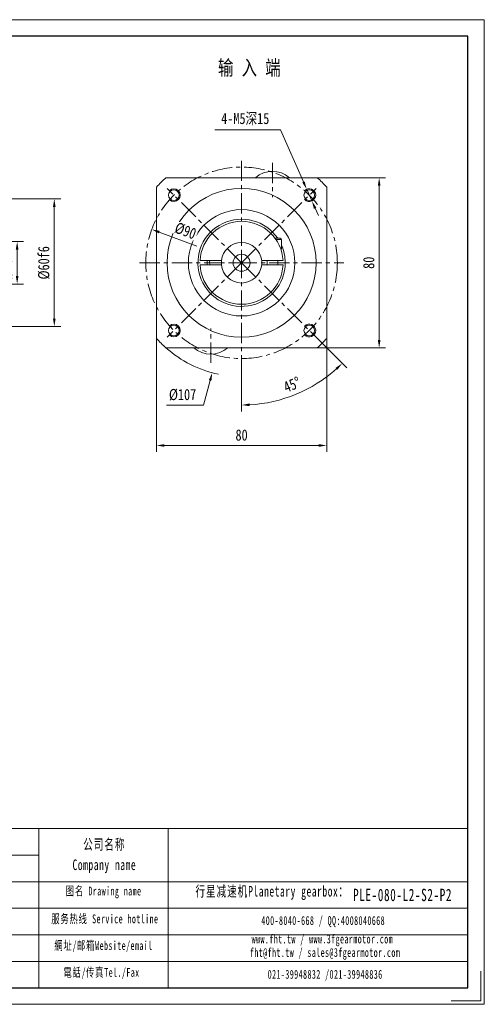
# Model space of a CAD drawing. Header units: millimetres. Extents: x -48 to 607, y -64 to 399.
# Tile 3 of 3: x 389 to 607, y -64 to 399. Entities that reach past the tile are written whole.
import ezdxf

# ---------------------------------------------------------------- set-up
doc = ezdxf.new("R2010")
doc.units = ezdxf.units.MM
doc.header["$LTSCALE"] = 1.5
doc.linetypes.add('CENTER', pattern=[10.16, 6.35, -1.27, 1.27, -1.27])
doc.layers.get('0').update_dxf_attribs({"lineweight": 18})
for name, color, linetype, lineweight in [('1轮廓实线层', 7, 'Continuous', 18), ('3中心线层', 1, 'CENTER', 18), ('7标注层', 4, 'Continuous', 18), ('SLD-0', 7, 'Continuous', 18), ('细实线', 7, 'Continuous', 18)]:
    doc.layers.add(name, color=color, linetype=linetype, lineweight=lineweight)
doc.styles.add('PC_TEXTSTYLE', font='txt', dxfattribs={"width": 0.8})
doc.styles.add('TH_GBDIM', font='txt', dxfattribs={"width": 0.8})
doc.styles.add('标准', font='txt', dxfattribs={"width": 0.667})
doc.dimstyles.new('TH_GBDIM', dxfattribs={"dimscale": 1.5, "dimtxt": 3.5, "dimasz": 2.5, "dimexe": 2, "dimexo": 0, "dimgap": 1.5, "dimtad": 1, "dimdec": 1, "dimdsep": 46, "dimtxsty": 'TH_GBDIM', "dimcen": 2.5, "dimdle": 5, "dimclrd": 4, "dimclre": 4, "dimclrt": 3, "dimadec": 0, "dimazin": 2, "dimtfac": 0.714286, "dimtdec": 1, "dimtmove": 0, "dimatfit": 3, "dimfxl": 1, "dimtolj": 1, "dimarcsym": 0})

# ---------------------------------------------------------------- blocks, each defined once
blk = doc.blocks.new('*X3')
at = {"layer": '7标注层', "transparency": 16777216}
for points in [[(404.28, 310.54), (405.53, 310.54), (404.91, 314.29)], [(404.28, 258.04), (405.53, 258.04), (404.91, 254.29)]]:
    blk.add_hatch(color=4, dxfattribs=at).paths.add_polyline_path(points, flags=0)
at = {"layer": '7标注层', "color": 4, "transparency": 16777216}
for p, q in [((329.8, 314.29), (407.91, 314.29)), ((404.91, 310.54), (404.91, 258.04)), ((329.8, 254.29), (407.91, 254.29))]:
    blk.add_line(p, q, dxfattribs=at)
at = {"layer": '7标注层', "color": 3, "transparency": 16777216, "insert": (400.03, 284.29), "char_height": 5.25, "width": 28.98, "attachment_point": 5, "rotation": 90, "style": 'TH_GBDIM'}
blk.add_mtext('%%C60f6', dxfattribs=at)
blk = doc.blocks.new('*X4')
at = {"layer": '7标注层', "transparency": 16777216}
for points in [[(386.83, 290.54), (388.08, 290.54), (387.46, 294.29)], [(386.83, 278.04), (388.08, 278.04), (387.46, 274.29)]]:
    blk.add_hatch(color=4, dxfattribs=at).paths.add_polyline_path(points, flags=0)
at = {"layer": '7标注层', "color": 4, "transparency": 16777216}
for p, q in [((366.3, 294.29), (390.46, 294.29)), ((387.46, 278.04), (387.46, 290.54)), ((366.3, 274.29), (390.46, 274.29))]:
    blk.add_line(p, q, dxfattribs=at)
at = {"layer": '7标注层', "color": 3, "transparency": 16777216, "insert": (382.58, 284.29), "char_height": 5.25, "width": 28.9333, "attachment_point": 5, "rotation": 90, "style": 'TH_GBDIM'}
blk.add_mtext('%%C20h7', dxfattribs=at)
blk = doc.blocks.new('*X15')
at = {"layer": '7标注层', "transparency": 16777216}
for points in [[(456.65, 199.03), (456.65, 197.78), (452.9, 198.4)], [(529.15, 199.03), (529.15, 197.78), (532.9, 198.4)]]:
    blk.add_hatch(color=4, dxfattribs=at).paths.add_polyline_path(points, flags=0)
at = {"layer": '7标注层', "color": 4, "transparency": 16777216}
for p, q in [((452.9, 248.76), (452.9, 195.4)), ((532.9, 248.76), (532.9, 195.4)), ((456.65, 198.4), (529.15, 198.4))]:
    blk.add_line(p, q, dxfattribs=at)
at = {"layer": '7标注层', "color": 3, "transparency": 16777216, "insert": (492.9, 203.28), "char_height": 5.25, "width": 10.8267, "attachment_point": 5, "style": 'TH_GBDIM'}
blk.add_mtext('80', dxfattribs=at)
blk = doc.blocks.new('*X16')
at = {"layer": '7标注层', "transparency": 16777216}
for points in [[(556.92, 320.54), (558.17, 320.54), (557.55, 324.29)], [(556.92, 248.04), (558.17, 248.04), (557.55, 244.29)]]:
    blk.add_hatch(color=4, dxfattribs=at).paths.add_polyline_path(points, flags=0)
at = {"layer": '7标注层', "color": 4, "transparency": 16777216}
for p, q in [((528.43, 324.29), (560.55, 324.29)), ((557.55, 320.54), (557.55, 248.04)), ((528.43, 244.29), (560.55, 244.29))]:
    blk.add_line(p, q, dxfattribs=at)
at = {"layer": '7标注层', "color": 3, "transparency": 16777216, "insert": (552.67, 284.29), "char_height": 5.25, "width": 10.8267, "attachment_point": 5, "rotation": 90, "style": 'TH_GBDIM'}
blk.add_mtext('80', dxfattribs=at)
blk = doc.blocks.new('*X17')
at = {"layer": '7标注层', "transparency": 16777216}
for points in [[(522.55, 322.53), (521.41, 322.03), (523.5, 318.85)], [(528.03, 310.19), (526.88, 309.69), (525.94, 313.37)]]:
    blk.add_hatch(color=4, dxfattribs=at).paths.add_polyline_path(points, flags=0)
at = {"layer": '7标注层', "color": 4, "transparency": 16777216}
for p, q in [((480.4, 346.8), (511.11, 346.8)), ((511.11, 346.8), (521.98, 322.28)), ((525.94, 313.37), (523.5, 318.85)), ((527.46, 309.94), (528.98, 306.51))]:
    blk.add_line(p, q, dxfattribs=at)
at = {"layer": '7标注层', "color": 3, "transparency": 16777216, "insert": (494.63, 351.88), "char_height": 5.25, "width": 46.62, "attachment_point": 5, "style": 'TH_GBDIM'}
blk.add_mtext('4-M5深15', dxfattribs=at)
blk = doc.blocks.new('*X22')
at = {"layer": '7标注层', "transparency": 16777216}
blk.add_hatch(color=4, dxfattribs=at).paths.add_polyline_path([(477.53, 229.14), (478.74, 228.82), (479.1, 232.6)], flags=0)
at = {"layer": '7标注层', "color": 4, "transparency": 16777216}
for p, q in [((492.9, 280.54), (492.9, 288.04)), ((489.15, 284.29), (496.65, 284.29)), ((475.03, 217.37), (478.13, 228.98)), ((457.58, 217.37), (475.03, 217.37))]:
    blk.add_line(p, q, dxfattribs=at)
blk.add_arc((492.9, 284.29), 53.5, 228.3884, 258.2667, dxfattribs=at)
at = {"layer": '7标注层', "color": 3, "transparency": 16777216, "insert": (465.18, 222.24), "char_height": 5.25, "width": 22.96, "attachment_point": 5, "style": 'TH_GBDIM'}
blk.add_mtext('%%C107', dxfattribs=at)
blk = doc.blocks.new('*X25')
at = {"transparency": 16777216}
for points in [[(537.04, 234.88), (537.89, 233.97), (540.19, 237)], [(496.67, 216.89), (496.63, 218.14), (492.9, 217.41)]]:
    blk.add_hatch(color=4, dxfattribs=at).paths.add_polyline_path(points, flags=0)
at = {"color": 4, "transparency": 16777216}
for p, q in [((527.87, 249.32), (542.31, 234.88)), ((492.9, 236.29), (492.9, 214.41))]:
    blk.add_line(p, q, dxfattribs=at)
blk.add_arc((492.9, 284.29), 66.88, 273.2131, 311.7869, dxfattribs=at)
at = {"color": 3, "transparency": 16777216, "insert": (516.63, 227.01), "char_height": 5.25, "width": 18.8557, "attachment_point": 5, "rotation": 22.5, "style": 'TH_GBDIM'}
blk.add_mtext('45%%D', dxfattribs=at)
blk = doc.blocks.new('*X27')
at = {"layer": '7标注层', "transparency": 16777216}
blk.add_hatch(color=4, dxfattribs=at).paths.add_polyline_path([(454.46, 299.27), (454.02, 298.1), (450.73, 299.99)], flags=0)
at = {"layer": '7标注层', "color": 4, "transparency": 16777216}
blk.add_line((471.91, 292.11), (454.24, 298.68), dxfattribs=at)
at = {"layer": '7标注层', "color": 3, "transparency": 16777216, "insert": (466.53, 299.31), "char_height": 5.25, "width": 19.6092, "attachment_point": 5, "rotation": 339.5787, "style": 'TH_GBDIM'}
blk.add_mtext('%%C90', dxfattribs=at)

msp = doc.modelspace()

# ---------------------------------------------------------------- linework, layer by layer
at = {"color": 7, "linetype": 'Continuous', "lineweight": 15}
for p, q in [((528.427616, 324.290302), (457.371298, 324.290302)), ((452.899456, 319.81846), (452.899456, 248.762146)), ((532.899458, 248.762146), (532.899458, 319.81846)), ((508.647473, 295.790303), (511.024457, 295.790303)), ((511.649457, 295.165303), (509.085388, 295.165303)), ((511.649457, 295.165303), (511.649457, 290.790303)), ((511.649457, 290.790303), (511.284233, 290.790303)), ((473.925792, 285.290303), (482.949583, 285.290303)), ((473.925792, 283.290303), (482.949583, 283.290303)), ((502.849331, 285.290303), (511.873123, 285.290303)), ((502.849331, 283.290303), (511.873123, 283.290303)), ((504.899457, 285.290303), (504.899457, 283.290303)), ((509.899457, 285.290303), (509.899457, 283.290303)), ((457.371298, 244.290304), (528.427616, 244.290304))]:
    msp.add_line(p, q, dxfattribs=at)
for points in [[(476.763748, 283.290303), (476.732791, 284.290303), (476.763748, 285.290303)], [(477.932828, 283.290303), (477.903837, 284.652759), (477.932828, 285.290303)]]:
    msp.add_lwpolyline(points, dxfattribs=at)
for centre, radius in [((492.899457, 284.290303), 35), ((461.079652, 316.110108), 2.5), ((524.719262, 316.110108), 2.5), ((492.899457, 284.290303), 25), ((492.899457, 284.290303), 4), ((461.079652, 252.470498), 2.5), ((524.719262, 252.470498), 2.5)]:
    msp.add_circle(centre, radius, dxfattribs=at)
for centre, radius, start, end in [((492.899457, 284.290303), 53.5, 131.61160919, 138.38839081), ((507.399457, 315.123637), 12.166667, 48.88790956, 131.11209044), ((492.899457, 284.290303), 53.5, 41.61160919, 48.38839081), ((492.899457, 284.290303), 20.5, 34.12329454, 0), ((492.899457, 284.290303), 19.5, 2.93953449, 177.06046551), ((492.899457, 284.290303), 9.5, 6.04232842, 173.95767158), ((511.024457, 295.165303), 0.625, 360, 90), ((492.899457, 284.290303), 20.5, 0, 23.8461757), ((492.899457, 284.290303), 19.5, 182.93953449, 357.06046551), ((492.899457, 284.290303), 9.5, 173.95767158, 186.04232842), ((492.899457, 284.290303), 9.5, 186.04232842, 353.95767158), ((492.899457, 284.290303), 9.5, 353.95767158, 6.04232842), ((492.899457, 284.290303), 53.5, 221.61160919, 228.38839081), ((492.899457, 284.290303), 53.5, 311.61160919, 318.38839081), ((478.399457, 253.45697), 12.166667, 228.88790956, 311.11209044)]:
    msp.add_arc(centre, radius, start, end, dxfattribs=at)
at = {"color": 4}
for centre, start, end in [((461.079652, 316.110108), 226.91021317, 135), ((524.719262, 316.110108), 225, 136.91021317), ((461.079652, 252.470498), 225, 133.08978683), ((524.719262, 252.470498), 223.08978683, 135)]:
    msp.add_arc(centre, 3, start, end, dxfattribs=at)
at = {"color": 7, "linetype": 'Continuous', "lineweight": 15}
for points in [[(473.925792, 285.290303), (473.425115, 285.290303)], [(473.425115, 283.290303), (473.925792, 283.290303)], [(483.452235, 285.290303), (482.949583, 285.290303)], [(483.452235, 283.290303), (482.949583, 283.290303)], [(502.849331, 285.290303), (502.346679, 285.290303)], [(502.849331, 283.290303), (502.346679, 283.290303)], [(512.3738, 285.290303), (511.873123, 285.290303)], [(512.3738, 283.290303), (511.873123, 283.290303)]]:
    msp.add_open_spline(points, degree=1, dxfattribs=at)
at = {"layer": '3中心线层'}
for p, q in [((492.899457, 332.290303), (492.899457, 236.290303)), ((507.399457, 331.256423), (507.399457, 315.123637)), ((492.899457, 284.290303), (457.924896, 319.264864)), ((492.899457, 284.290303), (527.874018, 319.264864)), ((444.899457, 284.290303), (540.899457, 284.290303)), ((492.899457, 284.290303), (457.924896, 249.315743)), ((492.899457, 284.290303), (527.874018, 249.315743)), ((478.399457, 237.324183), (478.399457, 253.45697))]:
    msp.add_line(p, q, dxfattribs=at)
msp.add_circle((492.899457, 284.290303), 45, dxfattribs=at)
msp.add_circle((492.899457, 284.290303), 45, dxfattribs=at)
msp.add_circle((492.899457, 284.290303), 45, dxfattribs=at)
msp.add_circle((492.899457, 284.290303), 45, dxfattribs=at)
at = {"layer": '细实线'}
for p, q in [((10.143826, 18.278428), (599.148158, 18.278428)), ((397.621782, 18.278428), (397.621782, -56.535963)), ((458.437926, 18.278428), (458.437926, -56.535963)), ((66.589248, 5.795617), (397.621782, 5.795617)), ((10.143826, -6.687193), (599.148158, -6.687193)), ((66.589248, -19.170003), (599.148158, -19.170003)), ((66.589248, -31.652814), (599.148158, -31.652814)), ((66.589248, -44.135624), (599.148158, -44.135624))]:
    msp.add_line(p, q, dxfattribs=at)
at = {"layer": '细实线', "color": 3}
msp.add_lwpolyline([(605.382668, -48.742827), (605.382668, -62.770473), (591.355021, -62.770473)], dxfattribs=at)

# ---------------------------------------------------------------- texts
at = {"color": 3, "insert": (481.797933, 379.508002), "char_height": 7, "width": 49.04297338, "attachment_point": 1, "style": 'PC_TEXTSTYLE'}
msp.add_mtext('输 入 端', dxfattribs=at)
at = {"layer": 'SLD-0', "color": 1, "attachment_point": 2, "line_spacing_factor": 1.15057, "style": '标准'}
for s, insert, char_height, width in [('\\T1.1;公司名称\\PCompany name', (428.415571, 13.350455), 4.99312416, 64.64536784), ('\\T1.1;图名 Drawing name', (428.074268, -8.988222), 4.1609368, 53.21290729), ('\\T1.1;  行星减速机Planetary gearbox：', (504.783744, -8.667257), 4.99312416, 78.53005958), ('\\T1.1;\\pxt5;PLE-080-L2-S2-P2', (568.537194, -9.992954), 5.82531152, 60.62764557), ('\\T1.1;服务热线 Service hotline', (428.664317, -22.072203), 4.1609368, 59.28429074), ('\\T1.1;400-8040-668 / QQ:4008040668', (531.232984, -22.867262), 4.1609368, 121.14737776), ('\\T1.1;www.fht.tw / www.3fgearmotor.com ', (530.849323, -31.533933), 4.1609368, 121.2837562), ('\\T1.1;網址/邮箱Website/email', (428.01642, -34.608455), 4.1609368, 61.70936659), ('\\T1.1;\\pxt12;fht@fht.tw / sales@3fgearmotor.com ', (532.11741, -37.869939), 4.1609368, 121.2837562), ('\\T1.1;電話/传真Tel./Fax', (427.084185, -47.242446), 4.1609368, 62.45154941), ('\\T1.1;021-39948832 /021-39948836 ', (532.160919, -48.152204), 4.1609368, 92.60932265)]:
    msp.add_mtext(s, dxfattribs=dict(at, insert=insert, char_height=char_height, width=width))

# ---------------------------------------------------------------- dimensions: what is measured, and where the dimension line sits
dim = msp.add_angular_dim_2l(base=(518.492637, 222.502901), line1=((492.899457, 332.290303), (492.899457, 236.290303)), line2=((492.899457, 284.290303), (527.874018, 249.315743)), dimstyle='TH_GBDIM', override={"dimtad": 1, "dimtih": 0, "dimtoh": 0, "dimsah": 1, "dimtdec": 0, "dimtzin": 8})
dim.commit()
dim.dimension.update_dxf_attribs({"geometry": '*X25', "text_midpoint": (516.627055, 227.006814)})
at = {"layer": '7标注层'}
dim = msp.add_diameter_dim_2p(p1=(525.935427, 313.367675), p2=(523.503097, 318.852542), text='4-M5深15', dimstyle='TH_GBDIM', override={"dimtoh": 1, "dimdec": 0, "dimpost": '%%C<>', "dimsah": 1, "dimtzin": 0}, dxfattribs=at)
dim.commit()
dim.dimension.update_dxf_attribs({"geometry": '*X17', "text_midpoint": (511.108374, 346.802464), "dimtype": 163})
dim = msp.add_diameter_dim_2p(p1=(506.697723, 335.98032), p2=(479.101191, 232.600286), dimstyle='TH_GBDIM', override={"dimtih": 1, "dimtoh": 1, "dimpost": '%%C<>', "dimsah": 1, "dimtofl": 0, "dimtzin": 0}, dxfattribs=at)
dim.commit()
dim.dimension.update_dxf_attribs({"geometry": '*X22', "text_midpoint": (475.034267, 217.365082), "dimtype": 163})
dim = msp.add_linear_dim(base=(557.548769, 244.290303), p1=(528.427615, 324.290303), p2=(528.427615, 244.290303), angle=90, dimstyle='TH_GBDIM', override={"dimdec": 5, "dimsah": 1, "dimtzin": 0}, dxfattribs=at)
dim.commit()
dim.dimension.update_dxf_attribs({"geometry": '*X16', "text_midpoint": (557.548769, 284.290303), "dimtype": 160})
dim = msp.add_linear_dim(base=(404.906944, 254.290303), p1=(329.796846, 314.290304), p2=(329.796846, 254.290303), angle=90, text='%%C<>f6', dimstyle='TH_GBDIM', override={"dimdec": 5, "dimsah": 1, "dimtzin": 0}, dxfattribs=at)
dim.commit()
dim.dimension.update_dxf_attribs({"geometry": '*X3', "text_midpoint": (400.031944, 284.290303)})
dim = msp.add_linear_dim(base=(387.455162, 294.290303), p1=(366.296845, 274.290303), p2=(366.296845, 294.290303), angle=90, text='%%C<>h7', dimstyle='TH_GBDIM', override={"dimdec": 5, "dimsah": 1, "dimtzin": 0}, dxfattribs=at)
dim.commit()
dim.dimension.update_dxf_attribs({"geometry": '*X4', "text_midpoint": (387.455162, 284.290303), "dimtype": 160})
dim = msp.add_linear_dim(base=(532.899458, 198.400463), p1=(452.899456, 248.762146), p2=(532.899458, 248.762146), dimstyle='TH_GBDIM', override={"dimdec": 5, "dimsah": 1, "dimtzin": 0}, dxfattribs=at)
dim.commit()
dim.dimension.update_dxf_attribs({"geometry": '*X15', "text_midpoint": (492.899457, 198.400463), "dimtype": 160})

# ---------------------------------------------------------------- next in the draw order: wipeouts: each hides what was drawn before it
msp.add_wipeout([(460.264077, 298.521852), (462.305258, 304.004194), (472.801367, 300.096292), (470.760186, 294.613949)]).dxf.layer = '1轮廓实线层'

# ---------------------------------------------------------------- next in the draw order: linework, layer by layer
at = {"layer": '细实线', "color": 3}
msp.add_lwpolyline([(-47.6822, -64.3291), (606.941295, -64.3291), (606.941295, 398.583228), (-47.6822, 398.583228)], close=True, dxfattribs=at)
at = {"layer": '细实线', "color": 3, "lineweight": 25}
msp.add_lwpolyline([(-8.716516, -56.535963), (599.148158, -56.535963), (599.148158, 390.790092), (-8.716516, 390.790092)], close=True, dxfattribs=at)

# ---------------------------------------------------------------- next in the draw order: dimensions: what is measured, and where the dimension line sits
at = {"layer": '7标注层'}
dim = msp.add_diameter_dim_2p(p1=(535.071323, 268.58891), p2=(450.727591, 299.991697), dimstyle='TH_GBDIM', override={"dimpost": '%%C<>', "dimsah": 1, "dimtzin": 0}, dxfattribs=at)
dim.commit()
dim.dimension.update_dxf_attribs({"geometry": '*X27', "text_midpoint": (464.831738, 294.740453), "dimtype": 163})

doc.saveas('drawing.dxf')
